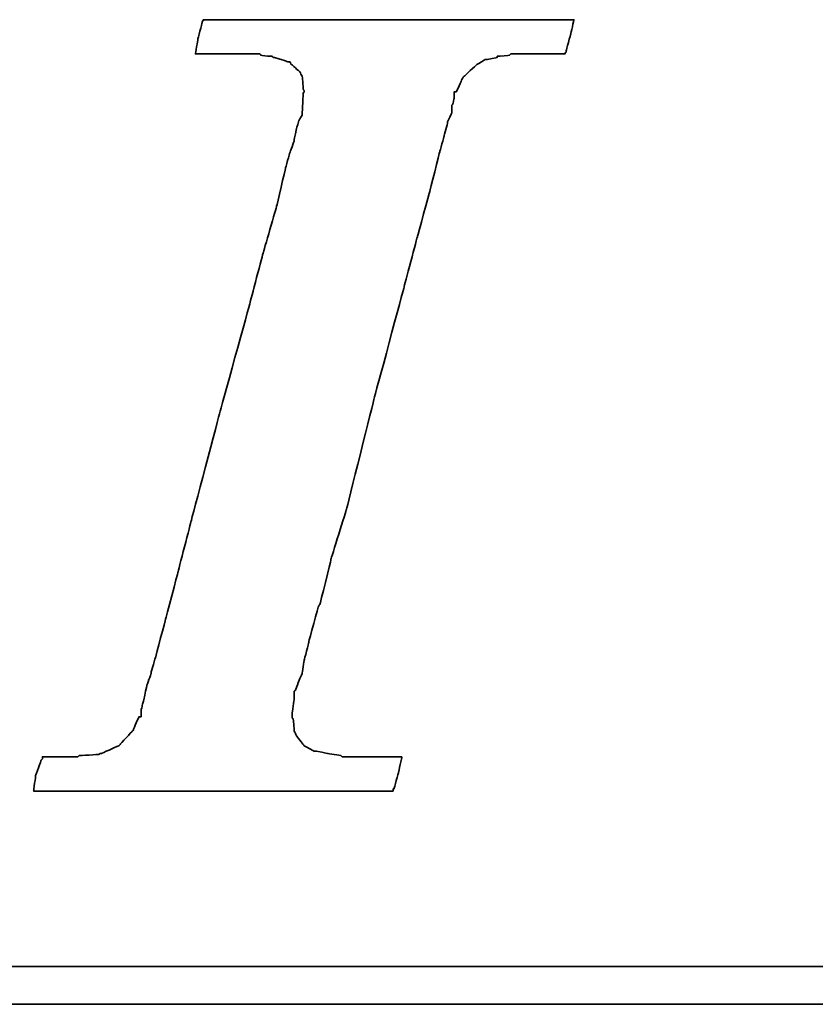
# Model space of a CAD drawing. Header units: millimetres. Extents: x 258 to 537, y -224 to -143.
# Tile 32 of 50: x 462.03 to 463.6, y -196.94 to -194.99. Entities that reach past the tile are written whole.
import ezdxf

# ---------------------------------------------------------------- set-up
doc = ezdxf.new("R2010")
doc.units = ezdxf.units.MM
doc.header["$LTSCALE"] = 0.1
doc.layers.add('DIM', color=4, linetype='CONTINUOUS')
doc.layers.add('layer 1', color=7, linetype='CONTINUOUS')

# ---------------------------------------------------------------- blocks, each defined once
blk = doc.blocks.new('TBI MOTION logo(完整正式版)')
at = {"layer": 'layer 1', "color": 22, "lineweight": 35}
for points, knots in [([(-40.59125, -7.94375), (-40.59125, -7.94375), (-40.97375, -7.94375), (-40.97375, -7.94375), (-40.97375, -7.94375), (-40.97375, -7.94375), (-41.38125, -7.94375), (-41.38125, -7.94375), (-41.38125, -7.94375), (-41.38125, -7.94375), (-41.54875, -7.94375), (-41.54875, -7.94375), (-41.54875, -7.94375), (-41.54875, -7.94375), (-41.59875, -7.94375), (-41.59875, -7.94375), (-41.59875, -7.94375), (-41.59875, -7.94375), (-41.88375, -7.94375), (-41.88375, -7.94375), (-41.88375, -7.94375), (-41.88375, -7.94375), (-41.90875, -7.91875), (-41.90875, -7.91875), (-41.90875, -7.91875), (-41.90875, -7.91875), (-42.19875, -7.87125), (-42.19875, -7.87125), (-42.19875, -7.87125), (-42.19875, -7.87125), (-42.43875, -7.82375), (-42.43875, -7.82375), (-42.43875, -7.82375), (-42.43875, -7.82375), (-42.45875, -7.82375), (-42.45875, -7.82375), (-42.45875, -7.82375), (-42.45875, -7.82375), (-42.48625, -7.82375), (-42.48625, -7.82375), (-42.48625, -7.82375), (-42.48625, -7.82375), (-42.67625, -7.72375), (-42.67625, -7.72375), (-42.67625, -7.72375), (-42.67625, -7.72375), (-42.70125, -7.70375), (-42.70125, -7.70375), (-42.70125, -7.70375), (-42.70125, -7.70375), (-42.72375, -7.67875), (-42.72375, -7.67875), (-42.72375, -7.67875), (-42.72375, -7.67875), (-42.86875, -7.48875), (-42.86875, -7.48875), (-42.86875, -7.48875), (-42.86875, -7.48875), (-42.89375, -7.43875), (-42.89375, -7.43875), (-42.89375, -7.43875), (-42.89375, -7.43875), (-42.91875, -7.38875), (-42.91875, -7.38875), (-42.91875, -7.38875), (-42.91875, -7.38875), (-42.93875, -7.12875), (-42.93875, -7.12875), (-42.93875, -7.12875), (-42.93875, -7.12875), (-42.96375, -7.10375), (-42.96375, -7.10375), (-42.96375, -7.10375), (-42.96375, -7.10375), (-42.96375, -7.05375), (-42.96375, -7.05375), (-42.96375, -7.05375), (-42.96375, -7.05375), (-42.96375, -7.00875), (-42.96375, -7.00875), (-42.96375, -7.00875), (-42.96375, -7.00875), (-42.91875, -6.69625), (-42.91875, -6.69625), (-42.91875, -6.69625), (-42.91875, -6.69625), (-42.91875, -6.62375), (-42.91875, -6.62375), (-42.91875, -6.62375), (-42.91875, -6.62375), (-42.91875, -6.59625), (-42.91875, -6.59625), (-42.91875, -6.59625), (-42.91875, -6.59625), (-42.91875, -6.57375), (-42.91875, -6.57375), (-42.91875, -6.57375), (-42.91875, -6.57375), (-42.91875, -6.52875), (-42.91875, -6.52875), (-42.91875, -6.52875), (-42.91875, -6.52875), (-42.89375, -6.50375), (-42.89375, -6.50375), (-42.89375, -6.50375), (-42.89375, -6.50375), (-42.84375, -6.38375), (-42.84375, -6.38375), (-42.84375, -6.38375), (-42.84375, -6.38375), (-42.84375, -6.35875), (-42.84375, -6.35875), (-42.84375, -6.35875), (-42.84375, -6.35875), (-42.74625, -6.14375), (-42.74625, -6.14375), (-42.74625, -6.14375), (-42.74625, -6.14375), (-42.70125, -5.85375), (-42.70125, -5.85375), (-42.70125, -5.85375), (-42.70125, -5.85375), (-42.60375, -5.47125), (-42.60375, -5.47125), (-42.60375, -5.47125), (-42.60375, -5.47125), (-42.60375, -5.44875), (-42.60375, -5.44875), (-42.60375, -5.44875), (-42.60375, -5.44875), (-42.38875, -4.67875), (-42.38875, -4.67875), (-42.38875, -4.67875), (-42.38875, -4.67875), (-42.36375, -4.65375), (-42.36375, -4.65375), (-42.36375, -4.65375), (-42.36375, -4.65375), (-42.12375, -3.69625), (-42.12375, -3.69625), (-42.12375, -3.69625), (-42.12375, -3.69625), (-42.12375, -3.67374), (-42.12375, -3.67374), (-42.12375, -3.67374), (-42.12375, -3.67374), (-41.78875, -2.59374), (-41.78875, -2.59374), (-41.78875, -2.59374), (-41.78875, -2.59374), (-41.18875, -0.19375), (-41.18875, -0.19375), (-41.18875, -0.19375), (-41.18875, -0.19375), (-40.54375, 2.20624), (-40.54375, 2.20624), (-40.54375, 2.20624), (-40.54375, 2.20624), (-40.25375, 3.30875), (-40.25375, 3.30875), (-40.25375, 3.30875), (-40.25375, 3.30875), (-39.98875, 4.27125), (-39.98875, 4.27125), (-39.98875, 4.27125), (-39.98875, 4.27125), (-39.77375, 5.13125), (-39.77375, 5.13125), (-39.77375, 5.13125), (-39.77375, 5.13125), (-39.67875, 5.47125), (-39.67875, 5.47125), (-39.67875, 5.47125), (-39.67875, 5.47125), (-39.60375, 5.75625), (-39.60375, 5.75625), (-39.60375, 5.75625), (-39.60375, 5.75625), (-39.60375, 5.78125), (-39.60375, 5.78125), (-39.60375, 5.78125), (-39.60375, 5.78125), (-39.50875, 5.97125), (-39.50875, 5.97125), (-39.50875, 5.97125), (-39.50875, 5.97125), (-39.50875, 6.13875), (-39.50875, 6.13875), (-39.50875, 6.13875), (-39.50875, 6.13875), (-39.48625, 6.16625), (-39.48625, 6.16625), (-39.48625, 6.16625), (-39.48625, 6.16625), (-39.46125, 6.28625), (-39.46125, 6.28625), (-39.46125, 6.28625), (-39.46125, 6.28625), (-39.46125, 6.42625), (-39.46125, 6.42625), (-39.46125, 6.42625), (-39.46125, 6.42625), (-39.41375, 6.42625), (-39.41375, 6.42625), (-39.41375, 6.42625), (-39.41375, 6.42625), (-39.29375, 6.69125), (-39.29375, 6.69125), (-39.29375, 6.69125), (-39.29375, 6.69125), (-39.26875, 6.74125), (-39.26875, 6.74125), (-39.26875, 6.74125), (-39.26875, 6.74125), (-39.24375, 6.76625), (-39.24375, 6.76625), (-39.24375, 6.76625), (-39.24375, 6.76625), (-38.98375, 7.00624), (-38.98375, 7.00624), (-38.98375, 7.00624), (-38.98375, 7.00624), (-38.95625, 7.02624), (-38.95625, 7.02624), (-38.95625, 7.02624), (-38.95625, 7.02624), (-38.78875, 7.12624), (-38.78875, 7.12624), (-38.78875, 7.12624), (-38.78875, 7.12624), (-38.76375, 7.12624), (-38.76375, 7.12624), (-38.76375, 7.12624), (-38.76375, 7.12624), (-38.74375, 7.12624), (-38.74375, 7.12624), (-38.74375, 7.12624), (-38.74375, 7.12624), (-38.52875, 7.17125), (-38.52875, 7.17125), (-38.52875, 7.17125), (-38.52875, 7.17125), (-38.52875, 7.19624), (-38.52875, 7.19624), (-38.52875, 7.19624), (-38.52875, 7.19624), (-38.50375, 7.19624), (-38.50375, 7.19624), (-38.50375, 7.19624), (-38.50375, 7.19624), (-38.26125, 7.21875), (-38.26125, 7.21875), (-38.26125, 7.21875), (-38.26125, 7.21875), (-38.23875, 7.24624), (-38.23875, 7.24624), (-38.23875, 7.24624), (-38.23875, 7.24624), (-38.21625, 7.24624), (-38.21625, 7.24624), (-38.21625, 7.24624), (-38.21625, 7.24624), (-38.18875, 7.24624), (-38.18875, 7.24624), (-38.18875, 7.24624), (-38.18875, 7.24624), (-37.90375, 7.24624), (-37.90375, 7.24624), (-37.90375, 7.24624), (-37.90375, 7.24624), (-37.85375, 7.24624), (-37.85375, 7.24624), (-37.85375, 7.24624), (-37.85375, 7.24624), (-37.75875, 7.24624), (-37.75875, 7.24624), (-37.75875, 7.24624), (-37.75875, 7.24624), (-37.42375, 7.24624), (-37.42375, 7.24624), (-37.42375, 7.24624), (-37.42375, 7.24624), (-37.08875, 7.24624), (-37.08875, 7.24624), (-37.08875, 7.24624), (-37.08875, 7.24624), (-37.06375, 7.24624), (-37.06375, 7.24624), (-37.06375, 7.24624), (-37.06375, 7.24624), (-37.06375, 7.26624), (-37.06375, 7.26624), (-37.06375, 7.26624), (-37.06375, 7.26624), (-37.03875, 7.29125), (-37.03875, 7.29125), (-37.03875, 7.29125), (-37.03875, 7.29125), (-37.03875, 7.31625), (-37.03875, 7.31625), (-37.03875, 7.31625), (-37.03875, 7.31625), (-36.94125, 7.67625), (-36.94125, 7.67625), (-36.94125, 7.67625), (-36.94125, 7.67625), (-36.86875, 7.98625), (-36.86875, 7.98625), (-36.86875, 7.98625), (-36.86875, 7.98625), (-36.98875, 7.98625), (-36.98875, 7.98625), (-36.98875, 7.98625), (-36.98875, 7.98625), (-37.42375, 7.98625), (-37.42375, 7.98625), (-37.42375, 7.98625), (-37.42375, 7.98625), (-37.94875, 7.98625), (-37.94875, 7.98625), (-37.94875, 7.98625), (-37.94875, 7.98625), (-38.57375, 7.98625), (-38.57375, 7.98625), (-38.57375, 7.98625), (-38.57375, 7.98625), (-39.29375, 7.98625), (-39.29375, 7.98625), (-39.29375, 7.98625), (-39.29375, 7.98625), (-40.82875, 7.98625), (-40.82875, 7.98625), (-40.82875, 7.98625), (-40.82875, 7.98625), (-42.36375, 7.98625), (-42.36375, 7.98625), (-42.36375, 7.98625), (-42.36375, 7.98625), (-43.08375, 7.98625), (-43.08375, 7.98625), (-43.08375, 7.98625), (-43.08375, 7.98625), (-43.70875, 7.98625), (-43.70875, 7.98625), (-43.70875, 7.98625), (-43.70875, 7.98625), (-44.23375, 7.98625), (-44.23375, 7.98625), (-44.23375, 7.98625), (-44.23375, 7.98625), (-44.66875, 7.98625), (-44.66875, 7.98625), (-44.66875, 7.98625), (-44.66875, 7.98625), (-44.88375, 7.98625), (-44.88375, 7.98625), (-44.88375, 7.98625), (-44.88375, 7.98625), (-44.90875, 7.94125), (-44.90875, 7.94125), (-44.90875, 7.94125), (-44.90875, 7.94125), (-44.90875, 7.91625), (-44.90875, 7.91625), (-44.90875, 7.91625), (-44.90875, 7.91625), (-45.00375, 7.55625), (-45.00375, 7.55625), (-45.00375, 7.55625), (-45.00375, 7.55625), (-45.05375, 7.24624), (-45.05375, 7.24624), (-45.05375, 7.24624), (-45.05375, 7.24624), (-44.61875, 7.24624), (-44.61875, 7.24624), (-44.61875, 7.24624), (-44.61875, 7.24624), (-44.11375, 7.24624), (-44.11375, 7.24624), (-44.11375, 7.24624), (-44.11375, 7.24624), (-43.99375, 7.24624), (-43.99375, 7.24624), (-43.99375, 7.24624), (-43.99375, 7.24624), (-43.94625, 7.24624), (-43.94625, 7.24624), (-43.94625, 7.24624), (-43.94625, 7.24624), (-43.92374, 7.24624), (-43.92374, 7.24624), (-43.92374, 7.24624), (-43.92374, 7.24624), (-43.65875, 7.24624), (-43.65875, 7.24624), (-43.65875, 7.24624), (-43.65875, 7.24624), (-43.63875, 7.21875), (-43.63875, 7.21875), (-43.63875, 7.21875), (-43.63875, 7.21875), (-43.46875, 7.19624), (-43.46875, 7.19624), (-43.46875, 7.19624), (-43.46875, 7.19624), (-43.39875, 7.19624), (-43.39875, 7.19624), (-43.39875, 7.19624), (-43.39875, 7.19624), (-43.37125, 7.17125), (-43.37125, 7.17125), (-43.37125, 7.17125), (-43.37125, 7.17125), (-43.34875, 7.17125), (-43.34875, 7.17125), (-43.34875, 7.17125), (-43.34875, 7.17125), (-43.20375, 7.12624), (-43.20375, 7.12624), (-43.20375, 7.12624), (-43.20375, 7.12624), (-43.05875, 7.07624), (-43.05875, 7.07624), (-43.05875, 7.07624), (-43.05875, 7.07624), (-43.01375, 7.07624), (-43.01375, 7.07624), (-43.01375, 7.07624), (-43.01375, 7.07624), (-42.98875, 7.02624), (-42.98875, 7.02624), (-42.98875, 7.02624), (-42.98875, 7.02624), (-42.79875, 6.86125), (-42.79875, 6.86125), (-42.79875, 6.86125), (-42.79875, 6.86125), (-42.77375, 6.81125), (-42.77375, 6.81125), (-42.77375, 6.81125), (-42.77375, 6.81125), (-42.74625, 6.76625), (-42.74625, 6.76625), (-42.74625, 6.76625), (-42.74625, 6.76625), (-42.72375, 6.47625), (-42.72375, 6.47625), (-42.72375, 6.47625), (-42.72375, 6.47625), (-42.70125, 6.45124), (-42.70125, 6.45124), (-42.70125, 6.45124), (-42.70125, 6.45124), (-42.70125, 6.42625), (-42.70125, 6.42625), (-42.70125, 6.42625), (-42.70125, 6.42625), (-42.72375, 6.40625), (-42.72375, 6.40625), (-42.72375, 6.40625), (-42.72375, 6.40625), (-42.74625, 5.97125), (-42.74625, 5.97125), (-42.74625, 5.97125), (-42.74625, 5.97125), (-42.74625, 5.94625), (-42.74625, 5.94625), (-42.74625, 5.94625), (-42.74625, 5.94625), (-42.74625, 5.92625), (-42.74625, 5.92625), (-42.74625, 5.92625), (-42.74625, 5.92625), (-42.77375, 5.87625), (-42.77375, 5.87625), (-42.77375, 5.87625), (-42.77375, 5.87625), (-42.81875, 5.80625), (-42.81875, 5.80625), (-42.81875, 5.80625), (-42.81875, 5.80625), (-42.86875, 5.63625), (-42.86875, 5.63625), (-42.86875, 5.63625), (-42.86875, 5.63625), (-42.91875, 5.39625), (-42.91875, 5.39625), (-42.91875, 5.39625), (-42.91875, 5.39625), (-42.91875, 5.37124), (-42.91875, 5.37124), (-42.91875, 5.37124), (-42.91875, 5.37124), (-43.01375, 5.10874), (-43.01375, 5.10874), (-43.01375, 5.10874), (-43.01375, 5.10874), (-43.10875, 4.77124), (-43.10875, 4.77124), (-43.10875, 4.77124), (-43.10875, 4.77124), (-43.29875, 3.95625), (-43.29875, 3.95625), (-43.29875, 3.95625), (-43.29875, 3.95625), (-43.58875, 2.95125), (-43.58875, 2.95125), (-43.58875, 2.95125), (-43.58875, 2.95125), (-43.87375, 1.87125), (-43.87375, 1.87125), (-43.87375, 1.87125), (-43.87375, 1.87125), (-44.52625, -0.50374), (-44.52625, -0.50374), (-44.52625, -0.50374), (-44.52625, -0.50374), (-45.14875, -2.85375), (-45.14875, -2.85375), (-45.14875, -2.85375), (-45.14875, -2.85375), (-45.43375, -3.95875), (-45.43375, -3.95875), (-45.43375, -3.95875), (-45.43375, -3.95875), (-45.69875, -4.96875), (-45.69875, -4.96875), (-45.69875, -4.96875), (-45.69875, -4.96875), (-45.91375, -5.78375), (-45.91375, -5.78375), (-45.91375, -5.78375), (-45.91375, -5.78375), (-46.01375, -6.11875), (-46.01375, -6.11875), (-46.01375, -6.11875), (-46.01375, -6.11875), (-46.01375, -6.14375), (-46.01375, -6.14375), (-46.01375, -6.14375), (-46.01375, -6.14375), (-46.10875, -6.40875), (-46.10875, -6.40875), (-46.10875, -6.40875), (-46.10875, -6.40875), (-46.15375, -6.64875), (-46.15375, -6.64875), (-46.15375, -6.64875), (-46.15375, -6.64875), (-46.20375, -6.83875), (-46.20375, -6.83875), (-46.20375, -6.83875), (-46.20375, -6.83875), (-46.22875, -6.93375), (-46.22875, -6.93375), (-46.22875, -6.93375), (-46.22875, -6.93375), (-46.22875, -7.07875), (-46.22875, -7.07875), (-46.22875, -7.07875), (-46.22875, -7.07875), (-46.27375, -7.07875), (-46.27375, -7.07875), (-46.27375, -7.07875), (-46.27375, -7.07875), (-46.39375, -7.34375), (-46.39375, -7.34375), (-46.39375, -7.34375), (-46.39375, -7.34375), (-46.39375, -7.36875), (-46.39375, -7.36875), (-46.39375, -7.36875), (-46.39375, -7.36875), (-46.42125, -7.38875), (-46.42125, -7.38875), (-46.42125, -7.38875), (-46.42125, -7.38875), (-46.68375, -7.67875), (-46.68375, -7.67875), (-46.68375, -7.67875), (-46.68375, -7.67875), (-46.70875, -7.70375), (-46.70875, -7.70375), (-46.70875, -7.70375), (-46.70875, -7.70375), (-46.75375, -7.72375), (-46.75375, -7.72375), (-46.75375, -7.72375), (-46.75375, -7.72375), (-47.08875, -7.87125), (-47.08875, -7.87125), (-47.08875, -7.87125), (-47.08875, -7.87125), (-47.11625, -7.87125), (-47.11625, -7.87125), (-47.11625, -7.87125), (-47.11625, -7.87125), (-47.13875, -7.89375), (-47.13875, -7.89375), (-47.13875, -7.89375), (-47.13875, -7.89375), (-47.56875, -7.91875), (-47.56875, -7.91875), (-47.56875, -7.91875), (-47.56875, -7.91875), (-47.59625, -7.94375), (-47.59625, -7.94375), (-47.59625, -7.94375), (-47.59625, -7.94375), (-47.64375, -7.94375), (-47.64375, -7.94375), (-47.64375, -7.94375), (-47.64375, -7.94375), (-47.73625, -7.94375), (-47.73625, -7.94375), (-47.73625, -7.94375), (-47.73625, -7.94375), (-48.07375, -7.94375), (-48.07375, -7.94375), (-48.07375, -7.94375), (-48.07375, -7.94375), (-48.36125, -7.94375), (-48.36125, -7.94375), (-48.36125, -7.94375), (-48.36125, -7.94375), (-48.36125, -7.96625), (-48.36125, -7.96625), (-48.36125, -7.96625), (-48.36125, -7.96625), (-48.36125, -7.99125), (-48.36125, -7.99125), (-48.36125, -7.99125), (-48.36125, -7.99125), (-48.38875, -8.01375), (-48.38875, -8.01375), (-48.38875, -8.01375), (-48.38875, -8.01375), (-48.50875, -8.34875), (-48.50875, -8.34875), (-48.50875, -8.34875), (-48.50875, -8.34875), (-48.55375, -8.68625), (-48.55375, -8.68625), (-48.55375, -8.68625), (-48.55375, -8.68625), (-48.45875, -8.68625), (-48.45875, -8.68625), (-48.45875, -8.68625), (-48.45875, -8.68625), (-48.07375, -8.68625), (-48.07375, -8.68625), (-48.07375, -8.68625), (-48.07375, -8.68625), (-47.52375, -8.68625), (-47.52375, -8.68625), (-47.52375, -8.68625), (-47.52375, -8.68625), (-46.92375, -8.68625), (-46.92375, -8.68625), (-46.92375, -8.68625), (-46.92375, -8.68625), (-46.25375, -8.68625), (-46.25375, -8.68625), (-46.25375, -8.68625), (-46.25375, -8.68625), (-46.20375, -8.68625), (-46.20375, -8.68625), (-46.20375, -8.68625), (-46.20375, -8.68625), (-44.71375, -8.68625), (-44.71375, -8.68625), (-44.71375, -8.68625), (-44.71375, -8.68625), (-43.22875, -8.68625), (-43.22875, -8.68625), (-43.22875, -8.68625), (-43.22875, -8.68625), (-42.55875, -8.68625), (-42.55875, -8.68625), (-42.55875, -8.68625), (-42.55875, -8.68625), (-42.50875, -8.68625), (-42.50875, -8.68625), (-42.50875, -8.68625), (-42.50875, -8.68625), (-41.93375, -8.68625), (-41.93375, -8.68625), (-41.93375, -8.68625), (-41.93375, -8.68625), (-41.38125, -8.68625), (-41.38125, -8.68625), (-41.38125, -8.68625), (-41.38125, -8.68625), (-40.97375, -8.68625), (-40.97375, -8.68625), (-40.97375, -8.68625), (-40.97375, -8.68625), (-40.78125, -8.68625), (-40.78125, -8.68625), (-40.78125, -8.68625), (-40.78125, -8.68625), (-40.78125, -8.63875), (-40.78125, -8.63875), (-40.78125, -8.63875), (-40.78125, -8.63875), (-40.75875, -8.63875), (-40.75875, -8.63875), (-40.75875, -8.63875), (-40.75875, -8.63875), (-40.66375, -8.27875), (-40.66375, -8.27875), (-40.66375, -8.27875), (-40.66375, -8.27875), (-40.59125, -7.94375), (-40.59125, -7.94375)], [0, 0, 0, 0, 0.00558659, 0.00558659, 0.00558659, 0.0055866, 0.01117318, 0.01117318, 0.01117318, 0.01117319, 0.01675978, 0.01675978, 0.01675978, 0.01675979, 0.02234637, 0.02234637, 0.02234637, 0.02234638, 0.02793296, 0.02793296, 0.02793296, 0.02793297, 0.03351955, 0.03351955, 0.03351955, 0.03351956, 0.03910615, 0.03910615, 0.03910615, 0.03910616, 0.04469274, 0.04469274, 0.04469274, 0.04469275, 0.05027933, 0.05027933, 0.05027933, 0.05027934, 0.05586592, 0.05586592, 0.05586592, 0.05586593, 0.06145251, 0.06145251, 0.06145251, 0.06145252, 0.06703911, 0.06703911, 0.06703911, 0.06703912, 0.0726257, 0.0726257, 0.0726257, 0.07262571, 0.07821229, 0.07821229, 0.07821229, 0.0782123, 0.08379888, 0.08379888, 0.08379888, 0.08379889, 0.08938547, 0.08938547, 0.08938547, 0.08938548, 0.09497207, 0.09497207, 0.09497207, 0.09497208, 0.10055866, 0.10055866, 0.10055866, 0.10055867, 0.10614525, 0.10614525, 0.10614525, 0.10614526, 0.11173184, 0.11173184, 0.11173184, 0.11173185, 0.11731844, 0.11731844, 0.11731844, 0.11731845, 0.12290503, 0.12290503, 0.12290503, 0.12290504, 0.12849162, 0.12849162, 0.12849162, 0.12849163, 0.13407821, 0.13407821, 0.13407821, 0.13407822, 0.1396648, 0.1396648, 0.1396648, 0.13966481, 0.1452514, 0.1452514, 0.1452514, 0.14525141, 0.15083799, 0.15083799, 0.15083799, 0.150838, 0.15642458, 0.15642458, 0.15642458, 0.15642459, 0.16201117, 0.16201117, 0.16201117, 0.16201118, 0.16759777, 0.16759777, 0.16759777, 0.16759778, 0.17318436, 0.17318436, 0.17318436, 0.17318437, 0.17877095, 0.17877095, 0.17877095, 0.17877096, 0.18435754, 0.18435754, 0.18435754, 0.18435755, 0.18994413, 0.18994413, 0.18994413, 0.18994414, 0.19553073, 0.19553073, 0.19553073, 0.19553074, 0.20111732, 0.20111732, 0.20111732, 0.20111733, 0.20670391, 0.20670391, 0.20670391, 0.20670392, 0.2122905, 0.2122905, 0.2122905, 0.21229051, 0.21787709, 0.21787709, 0.21787709, 0.2178771, 0.22346369, 0.22346369, 0.22346369, 0.2234637, 0.22905028, 0.22905028, 0.22905028, 0.22905029, 0.23463687, 0.23463687, 0.23463687, 0.23463688, 0.24022346, 0.24022346, 0.24022346, 0.24022347, 0.24581006, 0.24581006, 0.24581006, 0.24581007, 0.25139665, 0.25139665, 0.25139665, 0.25139666, 0.25698324, 0.25698324, 0.25698324, 0.25698325, 0.26256983, 0.26256983, 0.26256983, 0.26256984, 0.26815642, 0.26815642, 0.26815642, 0.26815643, 0.27374302, 0.27374302, 0.27374302, 0.27374303, 0.27932961, 0.27932961, 0.27932961, 0.27932962, 0.2849162, 0.2849162, 0.2849162, 0.28491621, 0.29050279, 0.29050279, 0.29050279, 0.2905028, 0.29608939, 0.29608939, 0.29608939, 0.2960894, 0.30167598, 0.30167598, 0.30167598, 0.30167599, 0.30726257, 0.30726257, 0.30726257, 0.30726258, 0.31284916, 0.31284916, 0.31284916, 0.31284917, 0.31843575, 0.31843575, 0.31843575, 0.31843576, 0.32402235, 0.32402235, 0.32402235, 0.32402236, 0.32960894, 0.32960894, 0.32960894, 0.32960895, 0.33519553, 0.33519553, 0.33519553, 0.33519554, 0.34078212, 0.34078212, 0.34078212, 0.34078213, 0.34636872, 0.34636872, 0.34636872, 0.34636873, 0.35195531, 0.35195531, 0.35195531, 0.35195532, 0.3575419, 0.3575419, 0.3575419, 0.35754191, 0.36312849, 0.36312849, 0.36312849, 0.3631285, 0.36871508, 0.36871508, 0.36871508, 0.36871509, 0.37430168, 0.37430168, 0.37430168, 0.37430169, 0.37988827, 0.37988827, 0.37988827, 0.37988828, 0.38547486, 0.38547486, 0.38547486, 0.38547487, 0.39106145, 0.39106145, 0.39106145, 0.39106146, 0.39664804, 0.39664804, 0.39664804, 0.39664805, 0.40223464, 0.40223464, 0.40223464, 0.40223465, 0.40782123, 0.40782123, 0.40782123, 0.40782124, 0.41340782, 0.41340782, 0.41340782, 0.41340783, 0.41899441, 0.41899441, 0.41899441, 0.41899442, 0.42458101, 0.42458101, 0.42458101, 0.42458102, 0.4301676, 0.4301676, 0.4301676, 0.43016761, 0.43575419, 0.43575419, 0.43575419, 0.4357542, 0.44134078, 0.44134078, 0.44134078, 0.44134079, 0.44692737, 0.44692737, 0.44692737, 0.44692738, 0.45251397, 0.45251397, 0.45251397, 0.45251398, 0.45810056, 0.45810056, 0.45810056, 0.45810057, 0.46368715, 0.46368715, 0.46368715, 0.46368716, 0.46927374, 0.46927374, 0.46927374, 0.46927375, 0.47486034, 0.47486034, 0.47486034, 0.47486035, 0.48044693, 0.48044693, 0.48044693, 0.48044694, 0.48603352, 0.48603352, 0.48603352, 0.48603353, 0.49162011, 0.49162011, 0.49162011, 0.49162012, 0.4972067, 0.4972067, 0.4972067, 0.49720671, 0.5027933, 0.5027933, 0.5027933, 0.50279331, 0.50837989, 0.50837989, 0.50837989, 0.5083799, 0.51396648, 0.51396648, 0.51396648, 0.51396649, 0.51955307, 0.51955307, 0.51955307, 0.51955308, 0.52513966, 0.52513966, 0.52513966, 0.52513967, 0.53072626, 0.53072626, 0.53072626, 0.53072627, 0.53631285, 0.53631285, 0.53631285, 0.53631286, 0.54189944, 0.54189944, 0.54189944, 0.54189945, 0.54748603, 0.54748603, 0.54748603, 0.54748604, 0.55307263, 0.55307263, 0.55307263, 0.55307264, 0.55865922, 0.55865922, 0.55865922, 0.55865923, 0.56424581, 0.56424581, 0.56424581, 0.56424582, 0.5698324, 0.5698324, 0.5698324, 0.56983241, 0.57541899, 0.57541899, 0.57541899, 0.575419, 0.58100559, 0.58100559, 0.58100559, 0.5810056, 0.58659218, 0.58659218, 0.58659218, 0.58659219, 0.59217877, 0.59217877, 0.59217877, 0.59217878, 0.59776536, 0.59776536, 0.59776536, 0.59776537, 0.60335196, 0.60335196, 0.60335196, 0.60335197, 0.60893855, 0.60893855, 0.60893855, 0.60893856, 0.61452514, 0.61452514, 0.61452514, 0.61452515, 0.62011173, 0.62011173, 0.62011173, 0.62011174, 0.62569832, 0.62569832, 0.62569832, 0.62569833, 0.63128492, 0.63128492, 0.63128492, 0.63128493, 0.63687151, 0.63687151, 0.63687151, 0.63687152, 0.6424581, 0.6424581, 0.6424581, 0.64245811, 0.64804469, 0.64804469, 0.64804469, 0.6480447, 0.65363128, 0.65363128, 0.65363128, 0.65363129, 0.65921788, 0.65921788, 0.65921788, 0.65921789, 0.66480447, 0.66480447, 0.66480447, 0.66480448, 0.67039106, 0.67039106, 0.67039106, 0.67039107, 0.67597765, 0.67597765, 0.67597765, 0.67597766, 0.68156425, 0.68156425, 0.68156425, 0.68156426, 0.68715084, 0.68715084, 0.68715084, 0.68715085, 0.69273743, 0.69273743, 0.69273743, 0.69273744, 0.69832402, 0.69832402, 0.69832402, 0.69832403, 0.70391061, 0.70391061, 0.70391061, 0.70391062, 0.70949721, 0.70949721, 0.70949721, 0.70949722, 0.7150838, 0.7150838, 0.7150838, 0.71508381, 0.72067039, 0.72067039, 0.72067039, 0.7206704, 0.72625698, 0.72625698, 0.72625698, 0.72625699, 0.73184358, 0.73184358, 0.73184358, 0.73184359, 0.73743017, 0.73743017, 0.73743017, 0.73743018, 0.74301676, 0.74301676, 0.74301676, 0.74301677, 0.74860335, 0.74860335, 0.74860335, 0.74860336, 0.75418994, 0.75418994, 0.75418994, 0.75418995, 0.75977654, 0.75977654, 0.75977654, 0.75977655, 0.76536313, 0.76536313, 0.76536313, 0.76536314, 0.77094972, 0.77094972, 0.77094972, 0.77094973, 0.77653631, 0.77653631, 0.77653631, 0.77653632, 0.78212291, 0.78212291, 0.78212291, 0.78212292, 0.7877095, 0.7877095, 0.7877095, 0.78770951, 0.79329609, 0.79329609, 0.79329609, 0.7932961, 0.79888268, 0.79888268, 0.79888268, 0.79888269, 0.80446927, 0.80446927, 0.80446927, 0.80446928, 0.81005587, 0.81005587, 0.81005587, 0.81005588, 0.81564246, 0.81564246, 0.81564246, 0.81564247, 0.82122905, 0.82122905, 0.82122905, 0.82122906, 0.82681564, 0.82681564, 0.82681564, 0.82681565, 0.83240223, 0.83240223, 0.83240223, 0.83240224, 0.83798883, 0.83798883, 0.83798883, 0.83798884, 0.84357542, 0.84357542, 0.84357542, 0.84357543, 0.84916201, 0.84916201, 0.84916201, 0.84916202, 0.8547486, 0.8547486, 0.8547486, 0.85474861, 0.8603352, 0.8603352, 0.8603352, 0.86033521, 0.86592179, 0.86592179, 0.86592179, 0.8659218, 0.87150838, 0.87150838, 0.87150838, 0.87150839, 0.87709497, 0.87709497, 0.87709497, 0.87709498, 0.88268156, 0.88268156, 0.88268156, 0.88268157, 0.88826816, 0.88826816, 0.88826816, 0.88826817, 0.89385475, 0.89385475, 0.89385475, 0.89385476, 0.89944134, 0.89944134, 0.89944134, 0.89944135, 0.90502793, 0.90502793, 0.90502793, 0.90502794, 0.91061453, 0.91061453, 0.91061453, 0.91061454, 0.91620112, 0.91620112, 0.91620112, 0.91620113, 0.92178771, 0.92178771, 0.92178771, 0.92178772, 0.9273743, 0.9273743, 0.9273743, 0.92737431, 0.93296089, 0.93296089, 0.93296089, 0.9329609, 0.93854749, 0.93854749, 0.93854749, 0.9385475, 0.94413408, 0.94413408, 0.94413408, 0.94413409, 0.94972067, 0.94972067, 0.94972067, 0.94972068, 0.95530726, 0.95530726, 0.95530726, 0.95530727, 0.96089385, 0.96089385, 0.96089385, 0.96089386, 0.96648045, 0.96648045, 0.96648045, 0.96648046, 0.97206704, 0.97206704, 0.97206704, 0.97206705, 0.97765363, 0.97765363, 0.97765363, 0.97765364, 0.98324022, 0.98324022, 0.98324022, 0.98324023, 0.98882682, 0.98882682, 0.98882682, 0.98882683, 0.99441341, 0.99441341, 0.99441341, 0.99441342, 1, 1, 1, 1]), ([(75.90875, -9.47875), (75.90875, -9.47875), (75.90875, -12.28625), (75.90875, -12.28625), (75.90875, -12.28625), (75.90875, -12.28625), (75.90875, -12.47875), (75.90875, -12.47875), (75.90875, -12.47875), (75.90875, -12.47875), (75.71625, -12.47875), (75.71625, -12.47875), (75.71625, -12.47875), (75.71625, -12.47875), (-88.32875, -12.47875), (-88.32875, -12.47875), (-88.32875, -12.47875), (-88.32875, -12.47875), (-88.32875, -13.29375), (-88.32875, -13.29375), (-88.32875, -13.29375), (-88.32875, -13.29375), (82.89125, -13.29375), (82.89125, -13.29375), (82.89125, -13.29375), (82.89125, -13.29375), (75.90875, -9.47875), (75.90875, -9.47875)], [0, 0, 0, 0, 0.14285714, 0.14285714, 0.14285714, 0.14285715, 0.28571429, 0.28571429, 0.28571429, 0.2857143, 0.42857143, 0.42857143, 0.42857143, 0.42857144, 0.57142857, 0.57142857, 0.57142857, 0.57142858, 0.71428571, 0.71428571, 0.71428571, 0.71428572, 0.85714286, 0.85714286, 0.85714286, 0.85714287, 1, 1, 1, 1])]:
    blk.add_open_spline(points, degree=3, knots=knots, dxfattribs=at)

msp = doc.modelspace()

# ---------------------------------------------------------------- block references
at = {"layer": 'DIM', "color": 0, "xscale": 0.0912171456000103, "yscale": 0.0912171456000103, "zscale": 0.0912171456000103}
msp.add_blockref('TBI MOTION logo(完整正式版)', (466.4842, -195.7228), dxfattribs=at)

doc.saveas('drawing.dxf')
